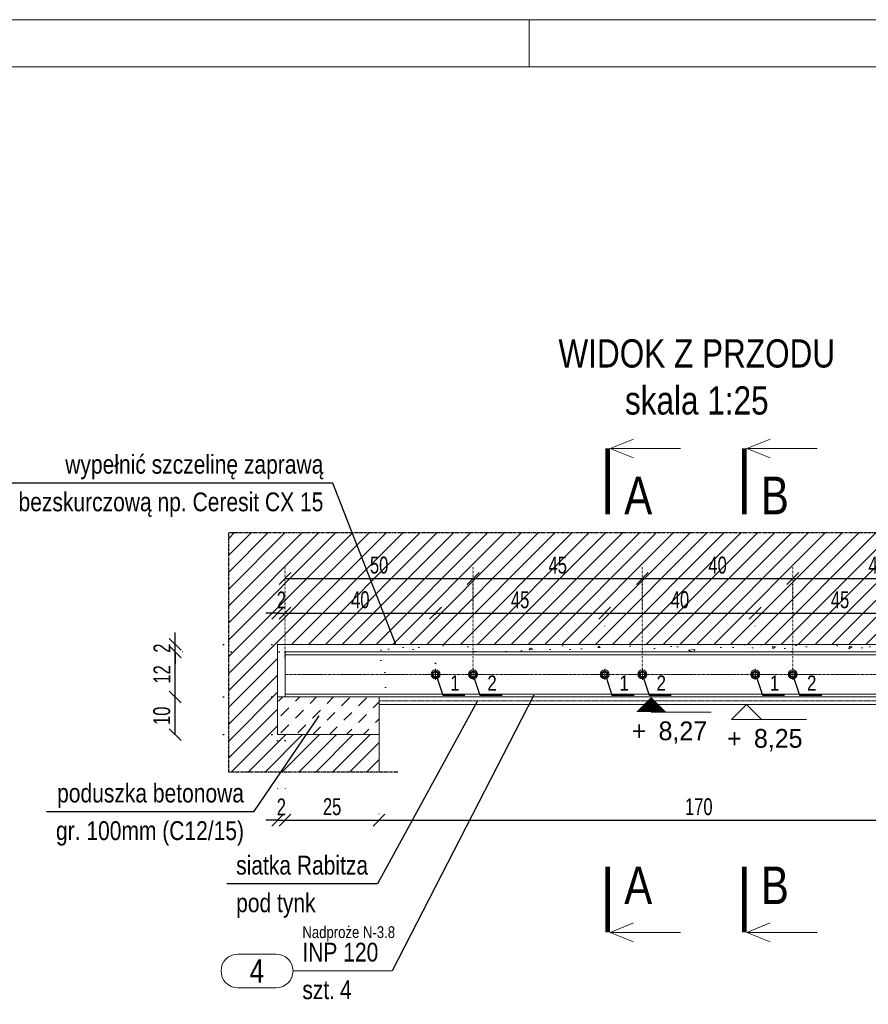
# Model space of a CAD drawing. Header units: millimetres. Extents: x 11149 to 111407, y -107619 to -23630.
# Tile 83 of 245: x 22404 to 22630, y -36622 to -36360. Entities that reach past the tile are written whole.
import ezdxf
from ezdxf.enums import TextEntityAlignment as Align

# ---------------------------------------------------------------- set-up
doc = ezdxf.new("R2010")
doc.units = ezdxf.units.MM
doc.header["$LTSCALE"] = 2
for name, pattern in [('CENTER2', [28.575, 19.05, -3.175, 3.175, -3.175]), ('DOT', [6.35, 0, -6.35]), ('HIDDEN', [9.525, 6.35, -3.175])]:
    doc.linetypes.add(name, pattern=pattern)
doc.layers.get('0').update_dxf_attribs({"plot": 0})
doc.layers.get('Defpoints').update_dxf_attribs({"color": 1})
doc.layers.add('420-K Ściany', color=7, linetype='Continuous')
doc.layers.add('e-cad_ukryte', color=30, linetype='HIDDEN')
for name, color, linetype, lineweight in [('e-cad_252', 252, 'HIDDEN', 9), ('e-cad_cienkie', 1, 'Continuous', 9), ('e-cad_obok', 3, 'Continuous', 9), ('e-cad_opisy', 7, 'Continuous', 9), ('e-cad_osie', 22, 'CENTER2', 9), ('e-cad_stal_kontur', 222, 'Continuous', 20), ('e-cad_wymiary', 4, 'Continuous', 9)]:
    doc.layers.add(name, color=color, linetype=linetype, lineweight=lineweight)
doc.layers.add('e-cad_rzutnie', color=61, linetype='Continuous', lineweight=9, plot=False)
doc.styles.add('e-cad_1', font='arial.ttf', dxfattribs={"width": 0.7})
doc.styles.add('e-cad_2', font='arial.ttf', dxfattribs={"width": 0.8})
doc.dimstyles.new('e-cad_1_25_[cm]', dxfattribs={"dimscale": 2.5, "dimtxt": 1.8, "dimasz": 1.25, "dimexe": 1.25, "dimexo": 0.625, "dimgap": 0.5, "dimtad": 1, "dimdec": 0, "dimrnd": 1, "dimzin": 1, "dimtxsty": 'e-cad_1', "dimblk": 'OBLIQUE', "dimcen": 2.5, "dimclrd": 256, "dimclre": 252, "dimclrt": 7, "dimadec": 0, "dimazin": 0, "dimtfac": 1, "dimtix": 1, "dimtmove": 2, "dimatfit": 3, "dimldrblk": 'NONE', "dimfxl": 60, "dimfxlon": 1, "dimarcsym": 0})

# ---------------------------------------------------------------- blocks, each defined once
blk = doc.blocks.new('A3_poziom')
at = {"ltscale": 0.8}
blk.add_line((135, 292), (135, 297), dxfattribs=at)
for points in [[(0, 0), (420, 0), (420, 297), (0, 297)], [(30, 5), (415, 5), (415, 292), (30, 292)]]:
    blk.add_lwpolyline(points, close=True)
blk = doc.blocks.new('_OBLIQUE')
at = {"color": 0, "linetype": 'ByBlock', "lineweight": -2}
blk.add_line((-0.5, -0.5), (0.5, 0.5), dxfattribs=at)
blk = doc.blocks.new('*D3764')
at = {"layer": 'Defpoints', "color": 0}
for p in [(22474.45, -36517.88), (22472.45, -36527.72), (22474.45, -36529.72)]:
    blk.add_point(p, dxfattribs=at)
at = {"layer": 'e-cad_wymiary', "color": 252, "linetype": 'DOT', "lineweight": -2}
for p, q in [((22472.45, -36526.16), (22472.45, -36514.75)), ((22474.45, -36528.16), (22474.45, -36514.75))]:
    blk.add_line(p, q, dxfattribs=at)
at = {"layer": 'e-cad_wymiary', "lineweight": -2}
for p, q in [((22472.45, -36517.88), (22469.33, -36517.88)), ((22472.45, -36517.88), (22474.45, -36517.88)), ((22474.45, -36517.88), (22477.58, -36517.88))]:
    blk.add_line(p, q, dxfattribs=at)
at = {"layer": 'e-cad_wymiary', "lineweight": -2, "xscale": 3.125, "yscale": 3.125, "zscale": 3.125}
blk.add_blockref('_OBLIQUE', (22472.45, -36517.88), dxfattribs=at)
at = {"layer": 'e-cad_wymiary', "lineweight": -2, "xscale": 3.125, "yscale": 3.125, "zscale": 3.125, "rotation": 180}
blk.add_blockref('_OBLIQUE', (22474.45, -36517.88), dxfattribs=at)
at = {"layer": 'e-cad_wymiary', "color": 7, "insert": (22473.45, -36514.37), "char_height": 4.5, "attachment_point": 5, "style": 'e-cad_1'}
blk.add_mtext('2', dxfattribs=at)
blk = doc.blocks.new('_None')
blk = doc.blocks.new('*D3766')
at = {"layer": 'Defpoints', "color": 0}
for p in [(22445.21, -36540.17), (22472.45, -36540.17), (22472.45, -36550.17)]:
    blk.add_point(p, dxfattribs=at)
at = {"layer": 'e-cad_wymiary', "color": 252, "linetype": 'DOT', "lineweight": -2}
for p, q in [((22470.89, -36540.17), (22442.09, -36540.17)), ((22470.89, -36550.17), (22442.09, -36550.17))]:
    blk.add_line(p, q, dxfattribs=at)
at = {"layer": 'e-cad_wymiary', "lineweight": -2}
blk.add_line((22445.21, -36550.17), (22445.21, -36540.17), dxfattribs=at)
at = {"layer": 'e-cad_wymiary', "lineweight": -2, "xscale": 3.125, "yscale": 3.125, "zscale": 3.125}
for p, rotation in [((22445.21, -36540.17), 90), ((22445.21, -36550.17), 270)]:
    blk.add_blockref('_OBLIQUE', p, dxfattribs=dict(at, rotation=rotation))
at = {"layer": 'e-cad_wymiary', "color": 7, "insert": (22441.66, -36545.17), "char_height": 4.5, "attachment_point": 5, "rotation": 90, "style": 'e-cad_1'}
blk.add_mtext('10', dxfattribs=at)
blk = doc.blocks.new('*D3767')
at = {"layer": 'Defpoints', "color": 0}
for p in [(22445.21, -36528.17), (22474.45, -36528.17), (22472.45, -36540.17)]:
    blk.add_point(p, dxfattribs=at)
at = {"layer": 'e-cad_wymiary', "color": 252, "linetype": 'DOT', "lineweight": -2}
for p, q in [((22472.89, -36528.17), (22442.09, -36528.17)), ((22470.89, -36540.17), (22442.09, -36540.17))]:
    blk.add_line(p, q, dxfattribs=at)
at = {"layer": 'e-cad_wymiary', "lineweight": -2}
blk.add_line((22445.21, -36540.17), (22445.21, -36528.17), dxfattribs=at)
at = {"layer": 'e-cad_wymiary', "lineweight": -2, "xscale": 3.125, "yscale": 3.125, "zscale": 3.125}
for p, rotation in [((22445.21, -36528.17), 90), ((22445.21, -36540.17), 270)]:
    blk.add_blockref('_OBLIQUE', p, dxfattribs=dict(at, rotation=rotation))
at = {"layer": 'e-cad_wymiary', "color": 7, "insert": (22441.7, -36534.17), "char_height": 4.5, "attachment_point": 5, "rotation": 90, "style": 'e-cad_1'}
blk.add_mtext('12', dxfattribs=at)
blk = doc.blocks.new('*D3768')
at = {"layer": 'Defpoints', "color": 0}
for p in [(22445.21, -36526.17), (22472.45, -36526.17), (22474.45, -36528.17)]:
    blk.add_point(p, dxfattribs=at)
at = {"layer": 'e-cad_wymiary', "lineweight": -2}
for p, q in [((22445.21, -36526.17), (22445.21, -36523.04)), ((22445.21, -36528.17), (22445.21, -36526.17)), ((22445.21, -36528.17), (22445.21, -36531.29))]:
    blk.add_line(p, q, dxfattribs=at)
at = {"layer": 'e-cad_wymiary', "color": 252, "linetype": 'DOT', "lineweight": -2}
for p, q in [((22470.89, -36526.17), (22442.09, -36526.17)), ((22472.89, -36528.17), (22442.09, -36528.17))]:
    blk.add_line(p, q, dxfattribs=at)
at = {"layer": 'e-cad_wymiary', "lineweight": -2, "xscale": 3.125, "yscale": 3.125, "zscale": 3.125}
for p, rotation in [((22445.21, -36526.17), 270), ((22445.21, -36528.17), 90)]:
    blk.add_blockref('_OBLIQUE', p, dxfattribs=dict(at, rotation=rotation))
at = {"layer": 'e-cad_wymiary', "color": 7, "insert": (22441.7, -36527.17), "char_height": 4.5, "attachment_point": 5, "rotation": 90, "style": 'e-cad_1'}
blk.add_mtext('2', dxfattribs=at)
blk = doc.blocks.new('*D3774')
at = {"layer": 'Defpoints', "color": 0}
for p in [(22474.45, -36517.88), (22514.45, -36517.88), (22514.45, -36532.7)]:
    blk.add_point(p, dxfattribs=at)
at = {"layer": 'e-cad_wymiary', "color": 252, "linetype": 'DOT', "lineweight": -2}
for p, q in [((22474.45, -36516.32), (22474.45, -36514.75)), ((22514.45, -36531.13), (22514.45, -36514.75))]:
    blk.add_line(p, q, dxfattribs=at)
at = {"layer": 'e-cad_wymiary', "lineweight": -2}
blk.add_line((22474.45, -36517.88), (22514.45, -36517.88), dxfattribs=at)
at = {"layer": 'e-cad_wymiary', "lineweight": -2, "xscale": 3.125, "yscale": 3.125, "zscale": 3.125, "rotation": 180}
blk.add_blockref('_OBLIQUE', (22474.45, -36517.88), dxfattribs=at)
at = {"layer": 'e-cad_wymiary', "lineweight": -2, "xscale": 3.125, "yscale": 3.125, "zscale": 3.125}
blk.add_blockref('_OBLIQUE', (22514.45, -36517.88), dxfattribs=at)
at = {"layer": 'e-cad_wymiary', "color": 7, "insert": (22494.45, -36514.33), "char_height": 4.5, "attachment_point": 5, "style": 'e-cad_1'}
blk.add_mtext('40', dxfattribs=at)
blk = doc.blocks.new('*D3775')
at = {"layer": 'Defpoints', "color": 0}
for p in [(22559.45, -36517.88), (22514.45, -36532.7), (22559.45, -36535.72)]:
    blk.add_point(p, dxfattribs=at)
at = {"layer": 'e-cad_wymiary', "color": 252, "linetype": 'DOT', "lineweight": -2}
for p, q in [((22514.45, -36531.13), (22514.45, -36514.75)), ((22559.45, -36534.16), (22559.45, -36514.75))]:
    blk.add_line(p, q, dxfattribs=at)
at = {"layer": 'e-cad_wymiary', "lineweight": -2}
blk.add_line((22514.45, -36517.88), (22559.45, -36517.88), dxfattribs=at)
at = {"layer": 'e-cad_wymiary', "lineweight": -2, "xscale": 3.125, "yscale": 3.125, "zscale": 3.125, "rotation": 180}
blk.add_blockref('_OBLIQUE', (22514.45, -36517.88), dxfattribs=at)
at = {"layer": 'e-cad_wymiary', "lineweight": -2, "xscale": 3.125, "yscale": 3.125, "zscale": 3.125}
blk.add_blockref('_OBLIQUE', (22559.45, -36517.88), dxfattribs=at)
at = {"layer": 'e-cad_wymiary', "color": 7, "insert": (22536.95, -36514.34), "char_height": 4.5, "attachment_point": 5, "style": 'e-cad_1'}
blk.add_mtext('45', dxfattribs=at)
blk = doc.blocks.new('*D3776')
at = {"layer": 'Defpoints', "color": 0, "ltscale": 0.5}
for p in [(22599.45, -36517.88), (22559.45, -36535.72), (22599.45, -36535.72)]:
    blk.add_point(p, dxfattribs=at)
at = {"layer": 'e-cad_wymiary', "color": 252, "linetype": 'DOT', "lineweight": -2}
for p, q in [((22559.45, -36534.16), (22559.45, -36514.75)), ((22599.45, -36534.16), (22599.45, -36514.75))]:
    blk.add_line(p, q, dxfattribs=at)
at = {"layer": 'e-cad_wymiary', "lineweight": -2}
blk.add_line((22559.45, -36517.88), (22599.45, -36517.88), dxfattribs=at)
at = {"layer": 'e-cad_wymiary', "lineweight": -2, "ltscale": 0.5, "xscale": 3.125, "yscale": 3.125, "zscale": 3.125, "rotation": 180}
blk.add_blockref('_OBLIQUE', (22559.45, -36517.88), dxfattribs=at)
at = {"layer": 'e-cad_wymiary', "lineweight": -2, "ltscale": 0.5, "xscale": 3.125, "yscale": 3.125, "zscale": 3.125}
blk.add_blockref('_OBLIQUE', (22599.45, -36517.88), dxfattribs=at)
at = {"layer": 'e-cad_wymiary', "color": 7, "ltscale": 0.5, "insert": (22579.45, -36514.33), "char_height": 4.5, "attachment_point": 5, "style": 'e-cad_1'}
blk.add_mtext('40', dxfattribs=at)
blk = doc.blocks.new('*D3779')
at = {"layer": 'Defpoints', "color": 0}
for p in [(22472.45, -36550.17), (22474.45, -36550.17), (22474.45, -36572.92)]:
    blk.add_point(p, dxfattribs=at)
at = {"layer": 'e-cad_wymiary', "color": 252, "linetype": 'DOT', "lineweight": -2}
for p, q in [((22472.45, -36551.73), (22472.45, -36576.04)), ((22474.45, -36551.73), (22474.45, -36576.04))]:
    blk.add_line(p, q, dxfattribs=at)
at = {"layer": 'e-cad_wymiary', "lineweight": -2}
for p, q in [((22472.45, -36572.92), (22469.33, -36572.92)), ((22472.45, -36572.92), (22474.45, -36572.92)), ((22474.45, -36572.92), (22477.58, -36572.92))]:
    blk.add_line(p, q, dxfattribs=at)
at = {"layer": 'e-cad_wymiary', "lineweight": -2, "xscale": 3.125, "yscale": 3.125, "zscale": 3.125}
blk.add_blockref('_OBLIQUE', (22472.45, -36572.92), dxfattribs=at)
at = {"layer": 'e-cad_wymiary', "lineweight": -2, "xscale": 3.125, "yscale": 3.125, "zscale": 3.125, "rotation": 180}
blk.add_blockref('_OBLIQUE', (22474.45, -36572.92), dxfattribs=at)
at = {"layer": 'e-cad_wymiary', "color": 7, "insert": (22473.45, -36569.41), "char_height": 4.5, "attachment_point": 5, "style": 'e-cad_1'}
blk.add_mtext('2', dxfattribs=at)
blk = doc.blocks.new('*D3780')
at = {"layer": 'Defpoints', "color": 0}
for p in [(22474.45, -36572.92), (22499.45, -36572.92), (22499.45, -36572.92)]:
    blk.add_point(p, dxfattribs=at)
at = {"layer": 'e-cad_wymiary', "color": 252, "linetype": 'DOT', "lineweight": -2}
for p, q in [((22474.45, -36571.36), (22474.45, -36569.79)), ((22499.45, -36571.36), (22499.45, -36569.79))]:
    blk.add_line(p, q, dxfattribs=at)
at = {"layer": 'e-cad_wymiary', "lineweight": -2}
blk.add_line((22474.45, -36572.92), (22499.45, -36572.92), dxfattribs=at)
at = {"layer": 'e-cad_wymiary', "lineweight": -2, "xscale": 3.125, "yscale": 3.125, "zscale": 3.125, "rotation": 180}
blk.add_blockref('_OBLIQUE', (22474.45, -36572.92), dxfattribs=at)
at = {"layer": 'e-cad_wymiary', "lineweight": -2, "xscale": 3.125, "yscale": 3.125, "zscale": 3.125}
blk.add_blockref('_OBLIQUE', (22499.45, -36572.92), dxfattribs=at)
at = {"layer": 'e-cad_wymiary', "color": 7, "insert": (22486.95, -36569.37), "char_height": 4.5, "attachment_point": 5, "style": 'e-cad_1'}
blk.add_mtext('25', dxfattribs=at)
blk = doc.blocks.new('*D3783')
at = {"layer": 'Defpoints', "color": 0}
for p in [(22499.45, -36572.92), (22669.45, -36572.92), (22669.45, -36572.92)]:
    blk.add_point(p, dxfattribs=at)
at = {"layer": 'e-cad_wymiary', "color": 252, "linetype": 'DOT', "lineweight": -2}
for p, q in [((22499.45, -36571.36), (22499.45, -36569.79)), ((22669.45, -36571.36), (22669.45, -36569.79))]:
    blk.add_line(p, q, dxfattribs=at)
at = {"layer": 'e-cad_wymiary', "lineweight": -2}
blk.add_line((22499.45, -36572.92), (22669.45, -36572.92), dxfattribs=at)
at = {"layer": 'e-cad_wymiary', "lineweight": -2, "xscale": 3.125, "yscale": 3.125, "zscale": 3.125, "rotation": 180}
blk.add_blockref('_OBLIQUE', (22499.45, -36572.92), dxfattribs=at)
at = {"layer": 'e-cad_wymiary', "lineweight": -2, "xscale": 3.125, "yscale": 3.125, "zscale": 3.125}
blk.add_blockref('_OBLIQUE', (22669.45, -36572.92), dxfattribs=at)
at = {"layer": 'e-cad_wymiary', "color": 7, "insert": (22584.45, -36569.37), "char_height": 4.5, "attachment_point": 5, "style": 'e-cad_1'}
blk.add_mtext('170', dxfattribs=at)
blk = doc.blocks.new('*D3787')
at = {"layer": 'Defpoints', "color": 0}
for p in [(22644.56, -36517.88), (22599.45, -36535.72), (22644.56, -36535.72)]:
    blk.add_point(p, dxfattribs=at)
at = {"layer": 'e-cad_wymiary', "color": 252, "linetype": 'DOT', "lineweight": -2}
for p, q in [((22599.45, -36534.16), (22599.45, -36514.75)), ((22644.56, -36534.16), (22644.56, -36514.75))]:
    blk.add_line(p, q, dxfattribs=at)
at = {"layer": 'e-cad_wymiary', "lineweight": -2}
blk.add_line((22599.45, -36517.88), (22644.56, -36517.88), dxfattribs=at)
at = {"layer": 'e-cad_wymiary', "lineweight": -2, "xscale": 3.125, "yscale": 3.125, "zscale": 3.125, "rotation": 180}
blk.add_blockref('_OBLIQUE', (22599.45, -36517.88), dxfattribs=at)
at = {"layer": 'e-cad_wymiary', "lineweight": -2, "xscale": 3.125, "yscale": 3.125, "zscale": 3.125}
blk.add_blockref('_OBLIQUE', (22644.56, -36517.88), dxfattribs=at)
at = {"layer": 'e-cad_wymiary', "color": 7, "insert": (22622.01, -36514.34), "char_height": 4.5, "attachment_point": 5, "style": 'e-cad_1'}
blk.add_mtext('45', dxfattribs=at)
blk = doc.blocks.new('e-cad_kota_3_1')
blk.add_line((-1.6, -1.6), (6.4, -1.6))
blk.add_lwpolyline([(-1.6, -1.6), (0, 0), (1.6, -1.6)])
at = {"style": 'e-cad_1', "width": 0.95}
blk.add_attdef('ZNAK', text='', height=2, dxfattribs=at).set_placement((-0.5, -4.6), align=Align.RIGHT)
blk.add_attdef('RZEDNA', (0.8, -4.6), '', height=2, dxfattribs=at)
blk = doc.blocks.new('e-cad_kota_2_1')
blk.add_line((0, -1.6), (6.4, -1.6))
blk.add_lwpolyline([(0, 0, 0, 3.2, 0), (0, -1.6, 3.2, 3.2, 0)], format="xyseb")
at = {"style": 'e-cad_1', "width": 0.95}
blk.add_attdef('ZNAK', text='', height=2, dxfattribs=at).set_placement((-0.5, -4.6), align=Align.RIGHT)
blk.add_attdef('RZEDNA', (0.8, -4.6), '', height=2, dxfattribs=at)
blk = doc.blocks.new('*D3788')
at = {"layer": 'Defpoints', "color": 0}
for p in [(22524.45, -36508.66), (22474.45, -36531.37), (22524.45, -36534.17)]:
    blk.add_point(p, dxfattribs=at)
at = {"layer": 'e-cad_wymiary', "color": 252, "linetype": 'DOT', "lineweight": -2, "ltscale": 0.02}
for p, q in [((22474.45, -36529.81), (22474.45, -36505.54)), ((22524.45, -36532.61), (22524.45, -36505.54))]:
    blk.add_line(p, q, dxfattribs=at)
at = {"layer": 'e-cad_wymiary', "lineweight": -2, "ltscale": 0.02}
blk.add_line((22474.45, -36508.66), (22524.45, -36508.66), dxfattribs=at)
at = {"layer": 'e-cad_wymiary', "lineweight": -2, "xscale": 3.125, "yscale": 3.125, "zscale": 3.125, "rotation": 180}
blk.add_blockref('_OBLIQUE', (22474.45, -36508.66), dxfattribs=at)
at = {"layer": 'e-cad_wymiary', "lineweight": -2, "xscale": 3.125, "yscale": 3.125, "zscale": 3.125}
blk.add_blockref('_OBLIQUE', (22524.45, -36508.66), dxfattribs=at)
at = {"layer": 'e-cad_wymiary', "color": 7, "insert": (22499.45, -36505.12), "char_height": 4.5, "attachment_point": 5, "style": 'e-cad_1'}
blk.add_mtext('50', dxfattribs=at)
blk = doc.blocks.new('*D3789')
at = {"layer": 'Defpoints', "color": 0}
for p in [(22569.45, -36508.66), (22524.45, -36534.17), (22569.45, -36534.17)]:
    blk.add_point(p, dxfattribs=at)
at = {"layer": 'e-cad_wymiary', "color": 252, "linetype": 'DOT', "lineweight": -2, "ltscale": 0.02}
for p, q in [((22524.45, -36532.61), (22524.45, -36505.54)), ((22569.45, -36532.61), (22569.45, -36505.54))]:
    blk.add_line(p, q, dxfattribs=at)
at = {"layer": 'e-cad_wymiary', "lineweight": -2, "ltscale": 0.02}
blk.add_line((22524.45, -36508.66), (22569.45, -36508.66), dxfattribs=at)
at = {"layer": 'e-cad_wymiary', "lineweight": -2, "xscale": 3.125, "yscale": 3.125, "zscale": 3.125, "rotation": 180}
blk.add_blockref('_OBLIQUE', (22524.45, -36508.66), dxfattribs=at)
at = {"layer": 'e-cad_wymiary', "lineweight": -2, "xscale": 3.125, "yscale": 3.125, "zscale": 3.125}
blk.add_blockref('_OBLIQUE', (22569.45, -36508.66), dxfattribs=at)
at = {"layer": 'e-cad_wymiary', "color": 7, "insert": (22546.95, -36505.13), "char_height": 4.5, "attachment_point": 5, "style": 'e-cad_1'}
blk.add_mtext('45', dxfattribs=at)
blk = doc.blocks.new('*D3790')
at = {"layer": 'Defpoints', "color": 0, "ltscale": 0.5}
for p in [(22609.45, -36508.66), (22569.45, -36534.17), (22609.45, -36534.17)]:
    blk.add_point(p, dxfattribs=at)
at = {"layer": 'e-cad_wymiary', "color": 252, "linetype": 'DOT', "lineweight": -2, "ltscale": 0.02}
for p, q in [((22569.45, -36532.61), (22569.45, -36505.54)), ((22609.45, -36532.61), (22609.45, -36505.54))]:
    blk.add_line(p, q, dxfattribs=at)
at = {"layer": 'e-cad_wymiary', "lineweight": -2, "ltscale": 0.02}
blk.add_line((22569.45, -36508.66), (22609.45, -36508.66), dxfattribs=at)
at = {"layer": 'e-cad_wymiary', "lineweight": -2, "ltscale": 0.5, "xscale": 3.125, "yscale": 3.125, "zscale": 3.125, "rotation": 180}
blk.add_blockref('_OBLIQUE', (22569.45, -36508.66), dxfattribs=at)
at = {"layer": 'e-cad_wymiary', "lineweight": -2, "ltscale": 0.5, "xscale": 3.125, "yscale": 3.125, "zscale": 3.125}
blk.add_blockref('_OBLIQUE', (22609.45, -36508.66), dxfattribs=at)
at = {"layer": 'e-cad_wymiary', "color": 7, "ltscale": 0.5, "insert": (22589.45, -36505.12), "char_height": 4.5, "attachment_point": 5, "style": 'e-cad_1'}
blk.add_mtext('40', dxfattribs=at)
blk = doc.blocks.new('*D3791')
at = {"layer": 'Defpoints', "color": 0}
for p in [(22654.56, -36508.66), (22609.45, -36534.17), (22654.56, -36532.7)]:
    blk.add_point(p, dxfattribs=at)
at = {"layer": 'e-cad_wymiary', "color": 252, "linetype": 'DOT', "lineweight": -2, "ltscale": 0.02}
for p, q in [((22609.45, -36532.61), (22609.45, -36505.54)), ((22654.56, -36531.13), (22654.56, -36505.54))]:
    blk.add_line(p, q, dxfattribs=at)
at = {"layer": 'e-cad_wymiary', "lineweight": -2, "ltscale": 0.02}
blk.add_line((22609.45, -36508.66), (22654.56, -36508.66), dxfattribs=at)
at = {"layer": 'e-cad_wymiary', "lineweight": -2, "xscale": 3.125, "yscale": 3.125, "zscale": 3.125, "rotation": 180}
blk.add_blockref('_OBLIQUE', (22609.45, -36508.66), dxfattribs=at)
at = {"layer": 'e-cad_wymiary', "lineweight": -2, "xscale": 3.125, "yscale": 3.125, "zscale": 3.125}
blk.add_blockref('_OBLIQUE', (22654.56, -36508.66), dxfattribs=at)
at = {"layer": 'e-cad_wymiary', "color": 7, "insert": (22632.01, -36505.13), "char_height": 4.5, "attachment_point": 5, "style": 'e-cad_1'}
blk.add_mtext('45', dxfattribs=at)
blk = doc.blocks.new('e-cad_przekroj_1_1_P')
for points in [[(0.25, 7), (2.75, 8)], [(0.25, 7), (7.75, 7)], [(0.25, 7), (2.75, 6)]]:
    blk.add_lwpolyline(points)
at = {"const_width": 0.5}
blk.add_lwpolyline([(0, 0), (0, 7)], dxfattribs=at)
at = {"style": 'e-cad_1', "width": 0.8}
blk.add_attdef('SYMBOL', (1.75, 0), '', height=4, dxfattribs=at)
blk = doc.blocks.new('e-cad_przekroj_1_2_P')
at = {"const_width": 0.5}
blk.add_lwpolyline([(0, 0), (0, -7)], dxfattribs=at)
for points in [[(0.25, -7), (2.75, -6)], [(0.25, -7), (7.75, -7)], [(0.25, -7), (2.75, -8)]]:
    blk.add_lwpolyline(points)
at = {"style": 'e-cad_1', "width": 0.8}
blk.add_attdef('SYMBOL', (1.75, -4), '', height=4, dxfattribs=at)
blk = doc.blocks.new('e-cad_StalOpis_2')
at = {"layer": 'e-cad_cienkie', "ltscale": 0.4}
blk.add_lwpolyline([(-14.87, 1.8), (-10.78, 1.8, -0.991311), (-10.78, -1.8), (-14.87, -1.8, -0.991311)], format="xyb", close=True, dxfattribs=at)
at = {"layer": 'e-cad_cienkie'}
blk.add_lwpolyline([(0, 0), (-9, 0)], dxfattribs=at)
at = {"layer": 'e-cad_opisy', "ltscale": 0.04, "style": 'e-cad_1', "width": 0.8}
for tag, p in [('PROFIL', (-8, 1)), ('s_2', (-8, -3)), ('ILOSC', (-4, -3))]:
    blk.add_attdef(tag, p, '', height=2, dxfattribs=at)
at = {"layer": 'e-cad_opisy', "ltscale": 0.04, "style": 'e-cad_1', "width": 0.95, "flags": 1}
blk.add_attdef('s_1', text='', height=2, dxfattribs=at).set_placement((30.3, 1), align=Align.CENTER)
at = {"layer": 'e-cad_opisy', "color": 9, "ltscale": 0.04, "style": 'e-cad_1', "width": 0.8}
blk.add_attdef('NR', text='', height=2.5, dxfattribs=at).set_placement((-12.83, 0), align=Align.MIDDLE_CENTER)
at = {"layer": 'e-cad_opisy', "ltscale": 0.04, "style": 'e-cad_1', "width": 0.8, "flags": 1}
for tag, p in [('MASA', (0, -15)), ('OBWOD', (0, -20)), ('GATUNEK_STALI', (0, -25))]:
    blk.add_attdef(tag, p, '', height=3, dxfattribs=at)
at = {"layer": 'e-cad_rzutnie', "ltscale": 0.04, "style": 'e-cad_1', "width": 0.8}
blk.add_attdef('POZYCJA', (-8, 3.5), '', height=1.25, dxfattribs=at)
at = {"layer": 'e-cad_rzutnie', "ltscale": 0.04, "style": 'e-cad_1', "width": 0.8, "flags": 1}
blk.add_attdef('DLUGOSC', text='', height=1.25, dxfattribs=at).set_placement((-12.83, -2.05), align=Align.TOP_CENTER)

msp = doc.modelspace()

# ---------------------------------------------------------------- hatches: boundary and pattern name
at = {"layer": 'e-cad_252', "ltscale": 10}
h = msp.add_hatch(dxfattribs=at)
h.set_pattern_fill('ANSI31', color=256)
h.set_pattern_definition([(45, (-3287.758, -46166.0563), (-2.24506403, 2.24506403), [])])
h.paths.add_polyline_path([(22459.45, -36560.17), (22459.45, -36496.46), (22709.45, -36496.46), (22709.45, -36560.17), (22669.45, -36560.17), (22669.45, -36550.17), (22696.45, -36550.17), (22696.45, -36540.17), (22696.45, -36526.17), (22472.45, -36526.17), (22472.45, -36540.17), (22472.45, -36550.17), (22499.45, -36550.17), (22499.45, -36560.17)])
h.paths.add_polyline_path([(22471.15, -36510.98), (22471.15, -36517.76), (22475.5, -36517.76), (22475.5, -36510.98)], flags=24)
h.paths.add_polyline_path([(22693.15, -36510.98), (22693.15, -36517.76), (22697.5, -36517.76), (22697.5, -36510.98)], flags=24)
h.paths.add_polyline_path([(22490.94, -36510.81), (22490.94, -36517.7), (22497.86, -36517.7), (22497.86, -36510.81)], flags=24)
h.paths.add_polyline_path([(22533.42, -36510.83), (22533.42, -36517.7), (22540.37, -36517.7), (22540.37, -36510.83)], flags=24)
h.paths.add_polyline_path([(22665.93, -36510.81), (22665.93, -36517.7), (22672.73, -36517.7), (22672.73, -36510.81)], flags=24)
h.paths.add_polyline_path([(22618.48, -36510.83), (22618.48, -36517.7), (22625.43, -36517.7), (22625.43, -36510.83)], flags=24)
h.paths.add_polyline_path([(22575.94, -36510.81), (22575.94, -36517.7), (22582.86, -36517.7), (22582.86, -36510.81)], flags=24)
at = {"layer": 'e-cad_252', "ltscale": 0.8}
h = msp.add_hatch(dxfattribs=at)
h.set_pattern_fill('CONC', color=256, scale=0.625, angle=30)
h.set_pattern_definition([(30, (13224.147, -41323.241), (-7.9375, 13.748153), [0, -15.875]), (30, (13227.062, -41327.974), (-7.9375, 13.748153), [0, -15.875]), (30, (13223.189, -41320.312), (-7.9375, 13.748153), [0, -15.875]), (8.1986, (13218.5, -41328.701), (49.1819629, 10.0643501), [1.709785, -83.77971]), (246.8699, (13220.1924, -41328.4572), (25.3694577, 51.3088076), [0.79375, -78.58125]), (160.6013, (13219.8806, -41329.1872), (116.36576442, -42.80140287), [1.463596, -144.896665]), (236.5651, (13216.296, -41333.456), (-5.8106313, -21.6856646), [0.35498, -35.142599]), (356.3099, (13216.1007, -41333.7526), (35.433811, 2.1268249), [0.57239, -56.66575]), (138.4349, (13216.672, -41333.7894), (-29.6231348, 19.5588252), [0.502015, -49.699148]), (255, (13225.889, -41329.751), (7.937502, -13.748158), [0.673513, -21.777119]), (30, (13225.715, -41330.402), (5.810653, 21.685653), [0.9525, -14.9225]), (165, (13226.539, -41329.925), (-13.748158, -7.937502), [0.673513, -21.777119]), (281.5651, (13219.159, -41321.905), (-2.126872, 35.4337999), [0.502015, -49.699148]), (30, (13219.26, -41322.397), (5.810653, 21.685653), [0.79375, -15.08125]), (173.1301, (13219.947, -41321.9998), (-57.1194597, 3.6838089), [0.79375, -78.58125]), (243.6901, (13211.793, -41325.9742), (19.5587899, 29.6231681), [0.57239, -56.66575]), (11.5651, (13211.5395, -41326.4873), (-35.4337999, -2.126872), [1.00403, -49.197133]), (156.8699, (13212.523, -41326.286), (51.3088076, -25.3694577), [0.79375, -78.58125]), (30, (13216.098, -41324.222), (-7.9375, 13.748153), [0, -15.875]), (30, (13214.45, -41329.94), (-7.9375, 13.748153), [0, -15.875]), (30, (13221.236, -41332.804), (-7.9375, 13.748153), [0, -15.875]), (30, (13222.487, -41326.399), (-7.9375, 13.748153), [0, -15.875]), (30, (13217.15, -41326.364), (-7.9375, 13.748153), [0, -15.875]), (30, (13213.888, -41327.698), (-7.9375, 13.748153), [0, -15.875]), (30, (13215.602, -41327.808), (-7.9375, 13.748153), [0, -15.875]), (30, (13216.957, -41331.425), (-7.9375, 13.748153), [0, -15.875]), (30, (13213.34, -41332.78), (-7.9375, 13.748153), [0, -15.875]), (30, (13211.651, -41329.539), (-7.9375, 13.748153), [0, -15.875]), (30, (13209.493, -41326.752), (-7.9375, 13.748153), [0, -15.875]), (30, (13213.437, -41323.742), (-7.9375, 13.748153), [0, -15.875]), (30, (13216.144, -41321.446), (-7.9375, 13.748153), [0, -15.875]), (30, (13221.274, -41319.217), (-7.9375, 13.748153), [0, -15.875]), (30, (13220.435, -41325.384), (-7.9375, 13.748153), [0, -15.875]), (30, (13217.631, -41323.703), (-7.9375, 13.748153), [0, -15.875]), (30, (13222.541, -41329.668), (-7.9375, 13.748153), [0, -15.875]), (30, (13218.813, -41332.736), (-7.9375, 13.748153), [0, -15.875]), (30, (13224.684, -41333.38), (-7.9375, 13.748153), [0, -15.875]), (30, (13219.671, -41335.174), (-7.9375, 13.748153), [0, -15.875]), (30, (13215.51, -41338.127), (-7.9375, 13.748153), [0, -15.875]), (30, (13217.556, -41337.861), (-7.9375, 13.748153), [0, -15.875]), (30, (13216.583, -41335.857), (-7.9375, 13.748153), [0, -15.875]), (30, (13227.064, -41332.739), (-7.9375, 13.748153), [0, -15.875]), (30, (13225.46, -41326.15), (-7.9375, 13.748153), [0, -15.875]), (30, (13222.39, -41322.422), (-7.9375, 13.748153), [0, -15.875]), (30, (13221.781, -41335.972), (-7.9375, 13.748153), [0, -15.875])])
h.paths.add_polyline_path([(22499.45, -36540.17), (22499.45, -36526.17), (22696.45, -36526.17), (22696.45, -36540.17), (22694.45, -36540.17), (22694.45, -36528.17), (22501.45, -36528.17), (22501.45, -36540.17)])
at = {"layer": 'e-cad_obok', "ltscale": 0.8}
h = msp.add_hatch(dxfattribs=at)
h.set_pattern_fill('CONCRE', color=256, style=0)
h.set_pattern_definition([(45, (10266.998, -39946.356), (-4.490128, 4.490128), [3, -2.5]), (45, (10271.488, -39946.356), (-4.490128, 4.490128), [3, -2.5])])
h.paths.add_polyline_path([(22472.45, -36540.17), (22472.45, -36550.17), (22499.45, -36550.17), (22499.45, -36540.17)])

# ---------------------------------------------------------------- linework, layer by layer
at = {"layer": '420-K Ściany', "color": 7, "linetype": 'Continuous', "lineweight": 13}
msp.add_line((22499.45, -36560.17), (22499.45, -36540.17), dxfattribs=at)
at = {"layer": 'e-cad_cienkie'}
msp.add_line((22499.04, -36613.02), (22502.95, -36613.02), dxfattribs=at)
at = {"layer": 'e-cad_cienkie', "color": 0, "ltscale": 0.8}
for points in [[(22514.45, -36535.16), (22515.31, -36534.66), (22515.31, -36533.67), (22514.45, -36533.18), (22513.6, -36533.67), (22513.6, -36534.66), (22514.45, -36535.16)], [(22524.45, -36535.16), (22525.31, -36534.66), (22525.31, -36533.67), (22524.45, -36533.18), (22523.6, -36533.67), (22523.6, -36534.66), (22524.45, -36535.16)], [(22559.45, -36535.16), (22560.31, -36534.66), (22560.31, -36533.67), (22559.45, -36533.18), (22558.6, -36533.67), (22558.6, -36534.66), (22559.45, -36535.16)], [(22569.45, -36535.16), (22570.31, -36534.66), (22570.31, -36533.67), (22569.45, -36533.18), (22568.6, -36533.67), (22568.6, -36534.66), (22569.45, -36535.16)], [(22599.45, -36535.16), (22600.31, -36534.66), (22600.31, -36533.67), (22599.45, -36533.18), (22598.6, -36533.67), (22598.6, -36534.66), (22599.45, -36535.16)], [(22609.45, -36535.16), (22610.31, -36534.66), (22610.31, -36533.67), (22609.45, -36533.18), (22608.6, -36533.67), (22608.6, -36534.66), (22609.45, -36535.16)]]:
    msp.add_lwpolyline(points, dxfattribs=at)
for centre, radius in [((22514.45, -36534.17), 1.2), ((22514.45, -36534.17), 0.635), ((22524.45, -36534.17), 1.2), ((22524.45, -36534.17), 0.635), ((22559.45, -36534.17), 1.2), ((22559.45, -36534.17), 0.635), ((22569.45, -36534.17), 1.2), ((22569.45, -36534.17), 0.635), ((22599.45, -36534.17), 1.2), ((22599.45, -36534.17), 0.635), ((22609.45, -36534.17), 1.2), ((22609.45, -36534.17), 0.635)]:
    msp.add_circle(centre, radius, dxfattribs=at)
for centre in [(22514.45, -36534.17), (22524.45, -36534.17), (22559.45, -36534.17), (22569.45, -36534.17), (22599.45, -36534.17), (22609.45, -36534.17)]:
    msp.add_arc(centre, 0.707, 100, 10, dxfattribs=at)
at = {"layer": 'e-cad_obok', "ltscale": 0.8}
msp.add_lwpolyline([(22472.45, -36540.17), (22472.45, -36550.17), (22499.45, -36550.17), (22499.45, -36540.17), (22472.45, -36540.17)], dxfattribs=at)
at = {"layer": 'e-cad_opisy'}
msp.add_lwpolyline([(22696.45, -36540.17), (22696.45, -36526.17), (22472.45, -36526.17), (22472.45, -36540.17)], dxfattribs=at)
at = {"layer": 'e-cad_opisy', "ltscale": 0.8}
msp.add_lwpolyline([(22499.45, -36542.17), (22669.45, -36542.17)], dxfattribs=at)
at = {"layer": 'e-cad_osie', "ltscale": 0.02}
msp.add_lwpolyline([(22474.45, -36534.17), (22694.45, -36534.17)], dxfattribs=at)
at = {"layer": 'e-cad_osie', "color": 0, "ltscale": 0.8}
for points in [[(22513.12, -36534.17), (22515.79, -36534.17)], [(22514.45, -36535.64), (22514.45, -36532.7)], [(22523.12, -36534.17), (22525.79, -36534.17)], [(22524.45, -36535.64), (22524.45, -36532.7)], [(22558.12, -36534.17), (22560.79, -36534.17)], [(22559.45, -36535.64), (22559.45, -36532.7)], [(22568.12, -36534.17), (22570.79, -36534.17)], [(22569.45, -36535.64), (22569.45, -36532.7)], [(22598.12, -36534.17), (22600.79, -36534.17)], [(22599.45, -36535.64), (22599.45, -36532.7)], [(22608.12, -36534.17), (22610.79, -36534.17)], [(22609.45, -36535.64), (22609.45, -36532.7)]]:
    msp.add_lwpolyline(points, dxfattribs=at)
at = {"layer": 'e-cad_stal_kontur'}
for points in [[(22474.45, -36528.17), (22694.45, -36528.17)], [(22474.45, -36528.17), (22474.45, -36540.17)], [(22474.45, -36528.94), (22694.45, -36528.94)], [(22474.45, -36539.4), (22694.45, -36539.4)], [(22474.45, -36540.17), (22694.45, -36540.17)]]:
    msp.add_lwpolyline(points, dxfattribs=at)
at = {"layer": 'e-cad_stal_kontur', "linetype": 'HIDDEN', "ltscale": 0.01}
msp.add_lwpolyline([(22499.45, -36541.17), (22669.45, -36541.17)], dxfattribs=at)
at = {"layer": 'e-cad_stal_kontur', "ltscale": 0.8}
for centre in [(22514.45, -36534.17), (22524.45, -36534.17), (22559.45, -36534.17), (22569.45, -36534.17), (22599.45, -36534.17), (22609.45, -36534.17)]:
    msp.add_circle(centre, 0.7, dxfattribs=at)
at = {"layer": 'e-cad_ukryte', "ltscale": 0.02}
msp.add_lwpolyline([(22504.45, -36560.17), (22459.45, -36560.17), (22459.45, -36496.46), (22709.45, -36496.46), (22709.45, -36560.17), (22664.45, -36560.17)], dxfattribs=at)

# ---------------------------------------------------------------- block references
at = {"layer": 'e-cad_opisy', "ltscale": 0.02, "xscale": 2.5, "yscale": 2.5, "zscale": 2.5}
msp.add_blockref('A3_poziom', (22201.87, -37102.55), dxfattribs=at)
at = {"layer": 'e-cad_opisy', "xscale": 2.5, "yscale": 2.5, "zscale": 2.5, "rotation": 360}
for name, p, values in [('e-cad_przekroj_1_1_P', (22560.25, -36491.58), {'SYMBOL': 'A'}), ('e-cad_przekroj_1_1_P', (22596.58, -36491.58), {'SYMBOL': 'B'}), ('e-cad_przekroj_1_2_P', (22560.25, -36585.26), {'SYMBOL': 'A'}), ('e-cad_przekroj_1_2_P', (22596.58, -36585.26), {'SYMBOL': 'B'})]:
    msp.add_blockref(name, p, dxfattribs=at).add_auto_attribs(values)
at = {"layer": 'e-cad_opisy', "xscale": 2.5, "yscale": 2.5, "zscale": 2.5}
for name, p, values in [('e-cad_kota_2_1', (22571.76, -36540.17), {'RZEDNA': '8,27', 'ZNAK': '+'}), ('e-cad_kota_3_1', (22597.12, -36542.17), {'RZEDNA': '8,25', 'ZNAK': '+'}), ('e-cad_StalOpis_2', (22499.04, -36613.02), {'NR': '4', 'PROFIL': 'INP 120', 'ILOSC': '4', 'POZYCJA': 'Nadproże N-3.8', 's_2': 'szt.'})]:
    msp.add_blockref(name, p, dxfattribs=at).add_auto_attribs(values)

# ---------------------------------------------------------------- texts
at = {"layer": 'e-cad_opisy', "style": 'e-cad_1', "width": 0.8}
for s, height, p in [('wypełnić szczelinę zaprawą', 5, (22415.99, -36480.78)), ('bezskurczową np. Ceresit CX 15', 5, (22403.57, -36490.78)), ('2', 4, (22528.23, -36538.45)), ('2', 4, (22573.23, -36538.45)), ('2', 4, (22613.23, -36538.45)), ('1', 4, (22518.37, -36538.45)), ('1', 4, (22563.37, -36538.45)), ('1', 4, (22603.37, -36538.45)), ('poduszka betonowa', 5, (22413.82, -36568.21)), ('gr. 100mm (C12/15)', 5, (22413.53, -36578.21)), ('siatka Rabitza', 5, (22461.43, -36587.39)), ('pod tynk', 5, (22461.43, -36597.39))]:
    msp.add_text(s, height=height, dxfattribs=at).set_placement(p)
at = {"layer": 'e-cad_opisy', "ltscale": 0.8, "insert": (22583.92, -36465.16), "char_height": 7.5, "width": 113.777, "attachment_point": 8, "style": 'e-cad_2'}
msp.add_mtext('WIDOK Z PRZODU\\Pskala 1:25', dxfattribs=at)

# ---------------------------------------------------------------- dimensions: what is measured, and where the dimension line sits
at = {"layer": 'e-cad_wymiary', "ltscale": 0.02}
for base, p1, p2, picture, middle in [((22524.45, -36508.66), (22474.45, -36531.37), (22524.45, -36534.17), '*D3788', (22499.45, -36505.12)), ((22569.45, -36508.66), (22524.45, -36534.17), (22569.45, -36534.17), '*D3789', (22546.95, -36505.13)), ((22609.45, -36508.66), (22569.45, -36534.17), (22609.45, -36534.17), '*D3790', (22589.45, -36505.12)), ((22654.56, -36508.66), (22609.45, -36534.17), (22654.56, -36532.7), '*D3791', (22632.01, -36505.13))]:
    dim = msp.add_linear_dim(base=base, p1=p1, p2=p2, dimstyle='e-cad_1_25_[cm]', dxfattribs=at)
    dim.commit()
    dim.dimension.update_dxf_attribs({"geometry": picture, "text_midpoint": middle})
at = {"layer": 'e-cad_wymiary'}
for base, p1, p2, picture, middle in [((22474.45, -36517.88), (22472.45, -36527.72), (22474.45, -36529.72), '*D3764', (22473.45, -36514.37)), ((22514.45, -36517.88), (22474.45, -36517.88), (22514.45, -36532.7), '*D3774', (22494.45, -36514.33)), ((22559.45, -36517.88), (22514.45, -36532.7), (22559.45, -36535.72), '*D3775', (22536.95, -36514.34)), ((22599.45, -36517.88), (22559.45, -36535.72), (22599.45, -36535.72), '*D3776', (22579.45, -36514.33)), ((22644.56, -36517.88), (22599.45, -36535.72), (22644.56, -36535.72), '*D3787', (22622.01, -36514.34)), ((22474.45, -36572.92), (22472.45, -36550.17), (22474.45, -36550.17), '*D3779', (22473.45, -36569.41)), ((22499.45, -36572.92), (22474.45, -36572.92), (22499.45, -36572.92), '*D3780', (22486.95, -36569.37)), ((22669.45, -36572.92), (22499.45, -36572.92), (22669.45, -36572.92), '*D3783', (22584.45, -36569.37))]:
    dim = msp.add_linear_dim(base=base, p1=p1, p2=p2, dimstyle='e-cad_1_25_[cm]', dxfattribs=at)
    dim.commit()
    dim.dimension.update_dxf_attribs({"geometry": picture, "text_midpoint": middle})
for base, p1, p2, picture, middle in [((22445.21, -36526.17), (22474.45, -36528.17), (22472.45, -36526.17), '*D3768', (22441.7, -36527.17)), ((22445.21, -36528.17), (22472.45, -36540.17), (22474.45, -36528.17), '*D3767', (22441.7, -36534.17)), ((22445.21, -36540.17), (22472.45, -36550.17), (22472.45, -36540.17), '*D3766', (22441.66, -36545.17))]:
    dim = msp.add_linear_dim(base=base, p1=p1, p2=p2, angle=90, dimstyle='e-cad_1_25_[cm]', dxfattribs=at)
    dim.commit()
    dim.dimension.update_dxf_attribs({"geometry": picture, "text_midpoint": middle})

# ---------------------------------------------------------------- leaders
at = {"layer": 'e-cad_cienkie', "has_arrowhead": 0}
for points in [[(22503.92, -36526.17), (22487.13, -36483.28), (22401.07, -36483.28)], [(22514.89, -36535.18), (22516.37, -36539.72), (22522.28, -36539.72)], [(22524.75, -36535.18), (22526.23, -36539.72), (22532.14, -36539.72)], [(22559.89, -36535.18), (22561.37, -36539.72), (22567.28, -36539.72)], [(22569.75, -36535.18), (22571.23, -36539.72), (22577.14, -36539.72)], [(22599.89, -36535.18), (22601.37, -36539.72), (22607.28, -36539.72)], [(22609.75, -36535.18), (22611.23, -36539.72), (22617.14, -36539.72)], [(22525.59, -36541.17), (22499.03, -36589.89), (22458.93, -36589.89)], [(22540.56, -36539.68), (22502.95, -36613.02)], [(22483.45, -36545.17), (22466.03, -36570.71), (22411.03, -36570.71)]]:
    msp.add_leader(points, dimstyle='e-cad_1_25_[cm]', override={"dimldrblk": 'None'}, dxfattribs=at)

doc.saveas('drawing.dxf')
